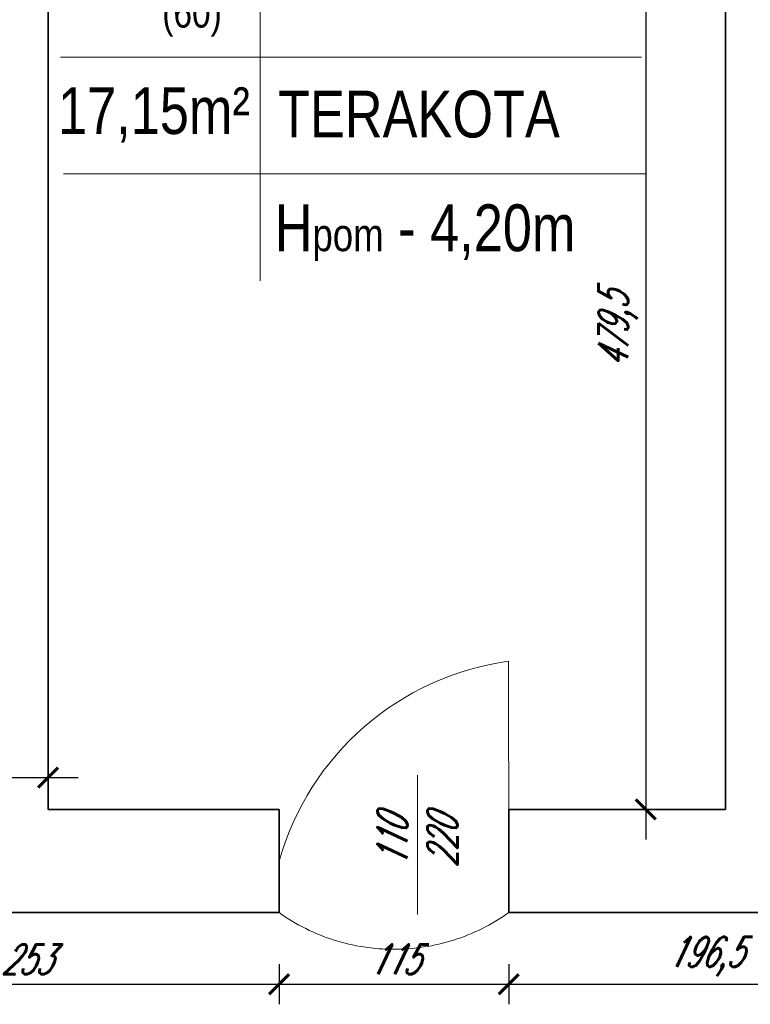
# Model space of a CAD drawing. Header units: millimetres. Extents: x 402 to 79005, y -7782 to 89952.
# Tile 151 of 256: x 24216 to 24582, y 29381 to 29873. Entities that reach past the tile are written whole.
import ezdxf

# ---------------------------------------------------------------- set-up
doc = ezdxf.new("R2010")
doc.units = ezdxf.units.MM
doc.header["$LTSCALE"] = 10
doc.linetypes.add('DASHED', pattern=[19.05, 12.7, -6.35])
doc.layers.get('0').update_dxf_attribs({"lineweight": 0})
doc.layers.get('Defpoints').update_dxf_attribs({"color": 253})
for name, color, linetype, lineweight in [('01 parter - ściany', 253, 'Continuous', 35), ('03_drzwi', 253, 'Continuous', 15), ('04-2_nad', 253, 'DASHED', 5), ('05-01_wymiary', 253, 'Continuous', 5), ('05-03_opis', 253, 'Continuous', 5)]:
    doc.layers.add(name, color=color, linetype=linetype, lineweight=lineweight)
doc.styles.add('ariel', font='ARIAL.TTF', dxfattribs={"width": 0.8})
doc.styles.add('ariel_wym', font='simplex.shx', dxfattribs={"width": 0.65, "oblique": 25})
doc.dimstyles.new('ariel 50', dxfattribs={"dimtxt": 15, "dimasz": 10, "dimexe": 10, "dimexo": 0, "dimgap": 5, "dimtad": 1, "dimdec": 1, "dimrnd": 0.5, "dimtxsty": 'ariel_wym', "dimblk": 'ARCHTICK', "dimcen": 2.5, "dimdle": 15, "dimazin": 0, "dimtfac": 1, "dimtdec": 1, "dimtix": 1, "dimtmove": 0, "dimatfit": 3, "dimldrblk": 'DOT', "dimfxl": 0, "dimarcsym": 0})
doc.dimstyles.new('ariel 50 wnętrze', dxfattribs={"dimtxt": 15, "dimasz": 10, "dimexe": 10, "dimexo": 0, "dimgap": 5, "dimtad": 1, "dimdec": 1, "dimrnd": 0.5, "dimtxsty": 'ariel_wym', "dimblk": 'ARCHTICK', "dimcen": 2.5, "dimdle": 15, "dimazin": 0, "dimtfac": 1, "dimtdec": 1, "dimtix": 1, "dimtmove": 0, "dimatfit": 3, "dimldrblk": 'DOT', "dimfxl": 0, "dimarcsym": 0})

# ---------------------------------------------------------------- blocks, each defined once
blk = doc.blocks.new('_ArchTick')
at = {"color": 0, "linetype": 'ByBlock', "const_width": 0.15}
blk.add_lwpolyline([(-0.5, -0.5), (0.5, 0.5)], dxfattribs=at)
blk = doc.blocks.new('*D1090')
at = {"layer": '05-01_wymiary', "color": 0, "lineweight": -2}
for p, q in [((23603.13, 29972.5), (23603.13, 29654.5)), ((23643.13, 29957.5), (23593.13, 29957.5)), ((23643.13, 29669.5), (23593.13, 29669.5))]:
    blk.add_line(p, q, dxfattribs=at)
at = {"layer": 'Defpoints', "color": 0}
for p in [(24569.21, 29957.5), (23603.13, 29669.5), (23902.24, 29669.5)]:
    blk.add_point(p, dxfattribs=at)
at = {"layer": '05-01_wymiary', "color": 0, "lineweight": -2, "xscale": 10, "yscale": 10, "zscale": 10}
for p, rotation in [((23603.13, 29957.5), 90), ((23603.13, 29669.5), 270)]:
    blk.add_blockref('_ArchTick', p, dxfattribs=dict(at, rotation=rotation))
at = {"layer": '05-01_wymiary', "color": 0, "insert": (23590.63, 29813.5), "char_height": 15, "attachment_point": 5, "rotation": 90, "style": 'ariel_wym'}
blk.add_mtext('288', dxfattribs=at)
blk = doc.blocks.new('_Dot')
at = {"color": 0, "linetype": 'ByBlock', "lineweight": -2}
blk.add_line((-0.5, 0), (-1, 0), dxfattribs=at)
at = {"color": 0, "linetype": 'ByBlock', "const_width": 0.5}
blk.add_lwpolyline([(-0.25, 0, 1), (0.25, 0, 1)], format="xyb", close=True, dxfattribs=at)
blk = doc.blocks.new('*D1559')
at = {"layer": '05-01_wymiary', "color": 0, "lineweight": -2}
for p, q in [((24092.91, 29400.64), (24092.91, 29380.64)), ((24345.8, 29400.64), (24345.8, 29380.64)), ((24077.91, 29390.64), (24360.8, 29390.64))]:
    blk.add_line(p, q, dxfattribs=at)
at = {"layer": 'Defpoints', "color": 0}
for p in [(24092.91, 29426.5), (24345.8, 29426.5), (24345.8, 29390.64)]:
    blk.add_point(p, dxfattribs=at)
at = {"layer": '05-01_wymiary', "color": 0, "lineweight": -2, "xscale": 10, "yscale": 10, "zscale": 10, "rotation": 180}
blk.add_blockref('_ArchTick', (24092.91, 29390.64), dxfattribs=at)
at = {"layer": '05-01_wymiary', "color": 0, "lineweight": -2, "xscale": 10, "yscale": 10, "zscale": 10}
blk.add_blockref('_ArchTick', (24345.8, 29390.64), dxfattribs=at)
at = {"layer": '05-01_wymiary', "color": 0, "insert": (24219.36, 29403.14), "char_height": 15, "attachment_point": 5, "style": 'ariel_wym'}
blk.add_mtext('253', dxfattribs=at)
blk = doc.blocks.new('*D1560')
at = {"layer": '05-01_wymiary', "color": 0, "lineweight": -2}
for p, q in [((24345.8, 29400.64), (24345.8, 29380.64)), ((24460.8, 29400.64), (24460.8, 29380.64)), ((24330.8, 29390.64), (24475.8, 29390.64))]:
    blk.add_line(p, q, dxfattribs=at)
at = {"layer": 'Defpoints', "color": 0}
for p in [(24345.8, 29426.5), (24460.8, 29426.5), (24460.8, 29390.64)]:
    blk.add_point(p, dxfattribs=at)
at = {"layer": '05-01_wymiary', "color": 0, "lineweight": -2, "xscale": 10, "yscale": 10, "zscale": 10, "rotation": 180}
blk.add_blockref('_ArchTick', (24345.8, 29390.64), dxfattribs=at)
at = {"layer": '05-01_wymiary', "color": 0, "lineweight": -2, "xscale": 10, "yscale": 10, "zscale": 10}
blk.add_blockref('_ArchTick', (24460.8, 29390.64), dxfattribs=at)
at = {"layer": '05-01_wymiary', "color": 0, "insert": (24403.3, 29403.14), "char_height": 15, "attachment_point": 5, "style": 'ariel_wym'}
blk.add_mtext('115', dxfattribs=at)
blk = doc.blocks.new('*D1561')
at = {"layer": '05-01_wymiary', "color": 0, "lineweight": -2}
for p, q in [((24460.8, 29400.64), (24460.8, 29380.64)), ((24657.36, 29400.64), (24657.36, 29380.64)), ((24445.8, 29390.64), (24672.36, 29390.64))]:
    blk.add_line(p, q, dxfattribs=at)
at = {"layer": 'Defpoints', "color": 0}
for p in [(24460.8, 29426.5), (24657.36, 29426.5), (24657.36, 29390.64)]:
    blk.add_point(p, dxfattribs=at)
at = {"layer": '05-01_wymiary', "color": 0, "lineweight": -2, "xscale": 10, "yscale": 10, "zscale": 10, "rotation": 180}
blk.add_blockref('_ArchTick', (24460.8, 29390.64), dxfattribs=at)
at = {"layer": '05-01_wymiary', "color": 0, "lineweight": -2, "xscale": 10, "yscale": 10, "zscale": 10}
blk.add_blockref('_ArchTick', (24657.36, 29390.64), dxfattribs=at)
at = {"layer": '05-01_wymiary', "color": 0, "insert": (24559.08, 29404.57), "char_height": 15, "attachment_point": 5, "style": 'ariel_wym'}
blk.add_mtext('196,5', dxfattribs=at)
blk = doc.blocks.new('*D1623')
at = {"layer": '05-01_wymiary', "color": 0, "lineweight": -2}
for p, q in [((24529.35, 29972.5), (24529.35, 29463.12)), ((24539.35, 29957.5), (24519.35, 29957.5)), ((24539.35, 29478.12), (24519.35, 29478.12))]:
    blk.add_line(p, q, dxfattribs=at)
at = {"layer": 'Defpoints', "color": 0}
for p in [(24569.21, 29957.5), (24529.35, 29478.12), (24569.21, 29478.12)]:
    blk.add_point(p, dxfattribs=at)
at = {"layer": '05-01_wymiary', "color": 0, "lineweight": -2, "xscale": 10, "yscale": 10, "zscale": 10}
for p, rotation in [((24529.35, 29957.5), 90), ((24529.35, 29478.12), 270)]:
    blk.add_blockref('_ArchTick', p, dxfattribs=dict(at, rotation=rotation))
at = {"layer": '05-01_wymiary', "color": 0, "insert": (24515.42, 29717.81), "char_height": 15, "attachment_point": 5, "rotation": 90, "style": 'ariel_wym'}
blk.add_mtext('479,5', dxfattribs=at)
blk = doc.blocks.new('*D1637')
at = {"layer": '05-01_wymiary', "color": 0, "lineweight": -2}
for p, q in [((24150.2, 29484.04), (24150.2, 29504.04)), ((24230.21, 29484.04), (24230.21, 29504.04)), ((24135.2, 29494.04), (24245.21, 29494.04))]:
    blk.add_line(p, q, dxfattribs=at)
at = {"layer": 'Defpoints', "color": 0}
for p in [(24230.21, 29494.04), (24150.2, 29478.12), (24230.21, 29478.12)]:
    blk.add_point(p, dxfattribs=at)
at = {"layer": '05-01_wymiary', "color": 0, "lineweight": -2, "xscale": 10, "yscale": 10, "zscale": 10, "rotation": 180}
blk.add_blockref('_ArchTick', (24150.2, 29494.04), dxfattribs=at)
at = {"layer": '05-01_wymiary', "color": 0, "lineweight": -2, "xscale": 10, "yscale": 10, "zscale": 10}
blk.add_blockref('_ArchTick', (24230.21, 29494.04), dxfattribs=at)
at = {"layer": '05-01_wymiary', "color": 0, "insert": (24190.21, 29506.54), "char_height": 15, "attachment_point": 5, "style": 'ariel_wym'}
blk.add_mtext('80', dxfattribs=at)

msp = doc.modelspace()

# ---------------------------------------------------------------- linework, layer by layer
at = {"layer": '01 parter - ściany'}
for p, q in [((24230.213, 29957.499), (24230.213, 29478.124)), ((24569.213, 29957.499), (24569.213, 29478.124)), ((24345.803, 29478.124), (24230.213, 29478.124)), ((24345.803, 29478.124), (24345.803, 29426.499)), ((24569.213, 29478.124), (24460.786, 29478.124)), ((24460.803, 29426.499), (24460.803, 29478.124)), ((24345.803, 29426.499), (24092.908, 29426.499)), ((24657.361, 29426.499), (24460.803, 29426.499))]:
    msp.add_line(p, q, dxfattribs=at)
at = {"layer": '03_drzwi'}
for p, q in [((24460.738, 29552.311), (24460.803, 29452.311)), ((24415.191, 29495.254), (24415.177, 29425.536))]:
    msp.add_line(p, q, dxfattribs=at)
msp.add_arc((24479.863, 29414.28), 139.35, 97.8886, 164.16185, dxfattribs=at)
at = {"layer": '04-2_nad', "ltscale": 2}
msp.add_arc((24403.304, 29507.497), 99.332, 234.61953, 305.37019, dxfattribs=at)
at = {"layer": '05-03_opis'}
for p, q in [((24336.343, 29929.69), (24336.343, 29742.524)), ((24236.462, 29854.449), (24527.314, 29854.449)), ((24237.832, 29796.092), (24529.416, 29796.092))]:
    msp.add_line(p, q, dxfattribs=at)

# ---------------------------------------------------------------- texts
at = {"layer": '03_drzwi', "insert": (24395.057, 29449.293), "char_height": 15, "width": 160.59049, "attachment_point": 1, "rotation": 89.9915, "style": 'ariel_wym'}
msp.add_mtext('110\\P220', dxfattribs=at)
at = {"layer": '05-03_opis', "char_height": 23.4234, "style": 'ariel'}
for s, insert, width, attachment_point in [('{\\fArial|b0|i0|c238|p34;1.46\\P\\H0.6404x;(60)}', (24302.248, 29894.007), 108.9126, 5), ('{\\fArial|b0|i0|c238|p34;17,15m²}', (24283.191, 29825.546), 108.9126, 5), ('TERAKOTA', (24345.293, 29825.821), 322.78897, 4), ('{\\fArial|b0|i0|c238|p34; H\\H0.7x;pom\\H1.429x; - 4,20m}', (24336.343, 29766.638), 322.789, 4)]:
    msp.add_mtext(s, dxfattribs=dict(at, insert=insert, width=width, attachment_point=attachment_point))

# ---------------------------------------------------------------- dimensions: what is measured, and where the dimension line sits
at = {"layer": '05-01_wymiary'}
dim = msp.add_linear_dim(base=(23603.13, 29669.499), p1=(24569.213, 29957.499), p2=(23902.241, 29669.499), angle=90, dimstyle='ariel 50', override={"dimtmove": 1}, dxfattribs=at)
dim.commit()
dim.dimension.update_dxf_attribs({"geometry": '*D1090', "text_midpoint": (23590.63, 29813.499)})
dim = msp.add_linear_dim(base=(24529.353, 29478.124), p1=(24569.213, 29957.499), p2=(24569.213, 29478.124), angle=90, dimstyle='ariel 50 wnętrze', dxfattribs=at)
dim.commit()
dim.dimension.update_dxf_attribs({"geometry": '*D1623', "text_midpoint": (24515.425, 29717.811)})
for base, p1, p2, picture, middle in [((24230.213, 29494.036), (24150.202, 29478.124), (24230.213, 29478.124), '*D1637', (24190.207, 29506.536)), ((24345.803, 29390.638), (24092.908, 29426.499), (24345.803, 29426.499), '*D1559', (24219.356, 29403.138)), ((24460.803, 29390.638), (24345.803, 29426.499), (24460.803, 29426.499), '*D1560', (24403.303, 29403.138)), ((24657.361, 29390.638), (24460.803, 29426.499), (24657.361, 29426.499), '*D1561', (24559.082, 29404.566))]:
    dim = msp.add_linear_dim(base=base, p1=p1, p2=p2, dimstyle='ariel 50 wnętrze', override={"dimtmove": 1}, dxfattribs=at)
    dim.commit()
    dim.dimension.update_dxf_attribs({"geometry": picture, "text_midpoint": middle})

doc.saveas('drawing.dxf')
